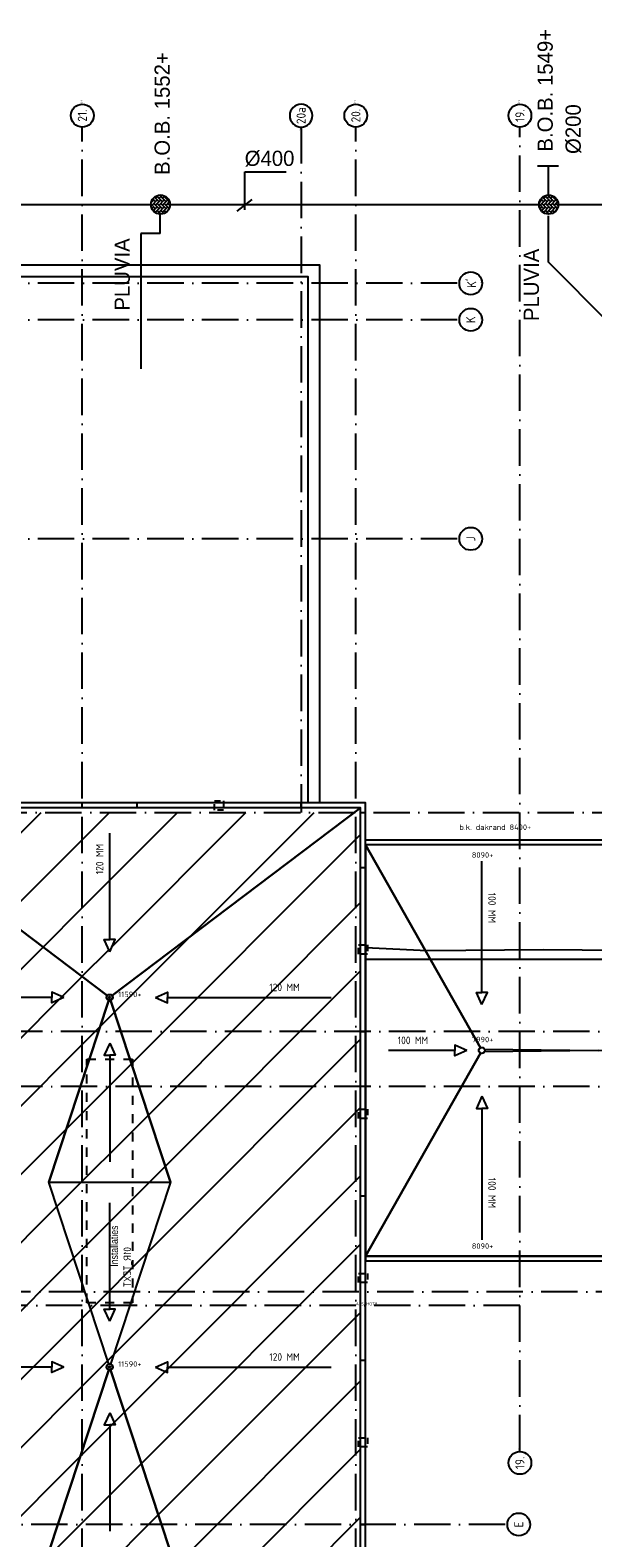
# Model space of a CAD drawing. Extents: x -9573 to 237800, y 0 to 168200.
# Tile 9 of 37: x 67942 to 86461, y 78140 to 127702. Entities that reach past the tile are written whole.
import ezdxf
from ezdxf.enums import TextEntityAlignment as Align

# ---------------------------------------------------------------- set-up
doc = ezdxf.new("R2010")
doc.units = 0
doc.header["$LTSCALE"] = 200
for name, pattern in [('2322121', [2000, 1000, 1000]), ('DASHDOT', [9, 6, -1.5, 0, -1.5]), ('DASHED', [3, 1.5, -1.5]), ('HIDDEN', [2, 1, -1])]:
    doc.linetypes.add(name, pattern=pattern)
for name, color, linetype in [('AL$1----_ALGEMEEN', 7, 'CONTINUOUS'), ('AL$1----_TEKST', 7, 'CONTINUOUS'), ('AL$7----_STRAMIEN', 1, 'DASHDOT'), ('AL$8----_HULPLIJNEN', 2, 'CONTINUOUS'), ('AL27----_DAKEN', 7, 'CONTINUOUS'), ('AL27---_DAKAFSCHOT', 7, 'CONTINUOUS'), ('ALN-----_BLOCKNAAM', 2, 'CONTINUOUS'), ('BL$4----', 7, 'CONTINUOUS'), ('FUNKTIE', 6, 'CONTINUOUS'), ('WL524---', 4, 'CONTINUOUS')]:
    doc.layers.add(name, color=color, linetype=linetype)
doc.styles.add('BURO-025', font='BUROFONT.shx', dxfattribs={"height": 500})
doc.styles.get("Standard").update_dxf_attribs({"font": 'ISOCP'})
doc.styles.add('TECHNIC', font='technic_.ttf')

# ---------------------------------------------------------------- blocks, each defined once
blk = doc.blocks.new('01R_TEXT')
at = {"layer": 'ALN-----_BLOCKNAAM', "linetype": 'CONTINUOUS'}
blk.add_text('01R_TEXT', height=500, dxfattribs=at).set_placement((0, 0))
blk = doc.blocks.new('AFSCHOT8')
at = {"layer": 'AL27----_DAKEN', "color": 1}
for points in [[(320, 15146), (320, 15300), (13830, 15300), (13830, 15146)], [(320, 1620), (320, 1466), (13830, 1466), (13830, 1620)]]:
    blk.add_lwpolyline(points, close=True, dxfattribs=at)
for points in [[(4152, 10287), (4152, 14608)], [(10010, 10287), (10010, 14608)], [(4152, 9887), (3976, 10287), (4152, 10287)], [(4152, 9887), (4329, 10287), (4152, 10287)], [(10010, 9887), (9834, 10287), (10010, 10287)], [(10010, 9887), (10186, 10287), (10010, 10287)], [(3656, 8383), (3256, 8559), (3256, 8383)], [(10504, 8383), (10904, 8559), (10904, 8383)], [(3256, 8383), (1079, 8383)], [(3656, 8383), (3256, 8207), (3256, 8383)], [(10504, 8383), (10904, 8207), (10904, 8383)], [(10904, 8383), (13081, 8383)], [(4152, 6879), (3976, 6479), (4152, 6479)], [(4152, 6879), (4329, 6479), (4152, 6479)], [(4152, 6479), (4152, 2158)], [(10010, 6879), (9834, 6479), (10010, 6479)], [(10010, 6879), (10186, 6479), (10010, 6479)], [(10010, 6479), (10010, 2158)]]:
    blk.add_lwpolyline(points, dxfattribs=at)
at = {"layer": 'AL27---_DAKAFSCHOT', "color": 1}
for points in [[(13830, 15146), (320, 15146), (4098, 8470, -0.424409), (4236, 8429), (7975, 8383), (9914, 8429, -0.424409), (10052, 8470)], [(320, 15146), (320, 1620), (4098, 8296, -0.270012), (4047, 8383, -0.270012), (4098, 8470)], [(13830, 15146), (13830, 1620), (10052, 8296, 0.270012), (10103, 8383, 0.270012), (10052, 8470)], [(10052, 8296, -0.424409), (9914, 8337), (7975, 8383), (4236, 8337, -0.424409), (4098, 8296), (320, 1620), (13830, 1620)]]:
    blk.add_lwpolyline(points, format="xyb", close=True, dxfattribs=at)
at = {"layer": 'AL27---_DAKAFSCHOT'}
for centre in [(4147, 8383), (10003, 8383)]:
    blk.add_circle(centre, 100, dxfattribs=at)
at = {"layer": 'AL$1----_TEKST', "color": 7, "insert": (3411, 15810), "char_height": 180, "width": 3599.63, "attachment_point": 1}
blk.add_mtext('b.k. dakrand 8400+', dxfattribs=at)
at = {"layer": 'AL$1----_TEKST', "color": 4, "char_height": 180, "width": 578.42, "attachment_point": 1}
for s, insert in [('8090+', (3817, 14897)), ('8090+', (9675, 14897)), ('7990+', (3817, 8831)), ('7990+', (9675, 8831)), ('8090+', (3817, 2041)), ('8090+', (9675, 2041))]:
    blk.add_mtext(s, dxfattribs=dict(at, insert=insert))
at = {"layer": 'AL27----_DAKEN', "color": 1, "char_height": 250, "width": 1902.82, "rotation": 270}
for insert, attachment_point in [((4608, 13569), 1), ((10466, 13569), 1), ((4608, 3197), 3), ((10466, 3197), 3)]:
    blk.add_mtext('100 MM', dxfattribs=dict(at, insert=insert, attachment_point=attachment_point))
at = {"layer": 'AL27----_DAKEN', "color": 1, "char_height": 250, "width": 1902.82}
for insert, attachment_point in [((1379, 8838), 1), ((12781, 8838), 3)]:
    blk.add_mtext('100 MM', dxfattribs=dict(at, insert=insert, attachment_point=attachment_point))
at = {"layer": 'ALN-----_BLOCKNAAM', "linetype": 'CONTINUOUS'}
blk.add_text('AFSCHOT8', height=100, dxfattribs=at).set_placement((0, 0))
blk = doc.blocks.new('1011')
at = {"layer": 'AL$7----_STRAMIEN', "color": 7, "linetype": 'CONTINUOUS'}
blk.add_circle((-750, 0), 750, dxfattribs=at)
at = {"layer": 'ALN-----_BLOCKNAAM', "linetype": 'CONTINUOUS'}
blk.add_text('1011', height=100, dxfattribs=at).set_placement((0, 0))
blk = doc.blocks.new('1010')
at = {"layer": 'AL$7----_STRAMIEN', "color": 7, "linetype": 'CONTINUOUS'}
blk.add_circle((0, 750), 750, dxfattribs=at)
at = {"layer": 'ALN-----_BLOCKNAAM', "linetype": 'CONTINUOUS'}
blk.add_text('1010', height=100, dxfattribs=at).set_placement((0, 0))

msp = doc.modelspace()

# ---------------------------------------------------------------- hatches: boundary and pattern name
at = {"layer": 'BL$4----'}
h = msp.add_hatch(dxfattribs=at)
h.set_pattern_fill('ANSI31', color=256, scale=500, style=0)
h.paths.add_polyline_path([(62305.12166, 102135.22757), (70560.12166, 95905.40396), (68560.12166, 89830.40396), (70560.12166, 83755.40396), (68560.12166, 77680.40396), (70560.12166, 71605.40396), (68560.12166, 65530.40396), (70560.12166, 59455.40396), (62305.12166, 53225.58036)])
h = msp.add_hatch(dxfattribs=at)
h.set_pattern_fill('ANSI31', color=256, scale=500, style=0)
h.paths.add_polyline_path([(78815.12166, 102135.22757), (70560.12166, 95905.40396), (72560.12166, 89830.40396), (70560.12166, 83755.40396), (72560.12166, 77680.40396), (70560.12166, 71605.40396), (72560.12166, 65530.40396), (70560.12166, 59455.40396), (78815.12166, 53225.58036)])
h = msp.add_hatch(dxfattribs=at)
h.set_pattern_fill('ANSI31', color=256, scale=500, style=0)
h.paths.add_polyline_path([(62509.80749, 101980.58036), (69660.12166, 96584.43305), (69660.12166, 101980.58036)])
h = msp.add_hatch(dxfattribs=at)
h.set_pattern_fill('ANSI31', color=256, scale=500, style=0)
h.paths.add_polyline_path([(78610.09179, 101980.58036), (69660.12166, 101980.58036), (69660.12166, 96584.43305), (70480.30105, 95965.46601, -0.4981300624), (70639.94103, 95965.46765)])
h.paths.add_polyline_path([(70736.17895, 97808.92347), (70560.12166, 97408.92347), (70384.06436, 97808.92347), (70560.12166, 97808.92347)], flags=16)
h.paths.add_polyline_path([(70042.17124, 99942.37773), (70042.17124, 101017.37773), (70417.22046, 101017.37773), (70417.22046, 99942.37773)], flags=24)
h = msp.add_hatch(dxfattribs=at)
h.set_pattern_fill('ANSI31', color=256, scale=500, style=0)
h.paths.add_polyline_path([(72560.12166, 89830.40396), (70560.12166, 95905.40396), (68560.12166, 89830.40396), (70560.12166, 83755.40396)])
h.paths.add_polyline_path([(72560.12166, 77680.40396), (70560.12166, 83755.40396), (68560.12166, 77680.40396), (70560.12166, 71605.40396)])
h.paths.add_polyline_path([(70560.12166, 71605.40396), (68560.12166, 65530.40396), (70560.12166, 59455.40396), (72560.12166, 65530.40396)])
at = {"layer": 'WL524---'}
h = msp.add_hatch(dxfattribs=at)
h.set_pattern_fill('AR-HBONE', color=8, scale=0.8, angle=90, style=0)
h.set_pattern_definition([(135, (-62533.18, 69647.19), (-114.94728, 2e-14), [243.84, -81.28]), (225, (-62590.66, 69704.666), (-114.94728, 2e-14), [243.84, -81.28])])
h.paths.add_polyline_path([(71927.11412, 122049.71333), (71927.11412, 121886.46207, 0.8770862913), (72547.71774, 121968.0877, 0.8770862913)])
h = msp.add_hatch(dxfattribs=at)
h.set_pattern_fill('AR-HBONE', color=8, scale=0.8, angle=90, style=0)
h.set_pattern_definition([(135, (-49760.04, 69647.19), (-114.94728, 2e-14), [243.84, -81.28]), (225, (-49817.51, 69704.666), (-114.94728, 2e-14), [243.84, -81.28])])
h.paths.add_polyline_path([(84700.25979, 122049.71333), (84700.25979, 121886.46207, 0.8770862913), (85320.86341, 121968.0877, 0.8770862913)])

# ---------------------------------------------------------------- linework, layer by layer
at = {"layer": 'AL$1----_ALGEMEEN', "linetype": 'DASHED'}
msp.add_lwpolyline([(71309.94527, 93870.40396), (71309.94527, 85870.40396), (69809.94527, 85870.40396), (69809.94527, 93870.40396)], close=True, dxfattribs=at)
at = {"layer": 'AL$7----_STRAMIEN', "color": 1}
msp.add_line((83577.44753, 78580.58036), (58560.12166, 78580.58036), dxfattribs=at)
for points in [[(69660.12166, 48441.6449), (69660.12166, 124517.90623)], [(76860.12166, 124517.90623), (76860.12166, 101980.58036)], [(78660.12166, 48441.6449), (78660.12166, 124517.90623)], [(84060.12166, 80980.58036), (84060.12166, 124517.90623)], [(81997.44753, 119380.58036), (-5367.20421, 119380.58036)], [(81997.44753, 118180.58036), (-5367.20421, 118180.58036)], [(81997.44753, 110980.58036), (-5367.20421, 110980.58036)], [(-5367.20421, 101980.58036), (233965.12151, 101980.58036)], [(233960.29813, 94780.58036), (-5367.20421, 94780.58036)], [(233960.29813, 92980.58036), (-5367.20421, 92980.58036)], [(84060.12166, 85780.58036), (-5351.03716, 85780.58036)], [(233568.74068, 86230.58036), (-2089.62728, 86230.58036)]]:
    msp.add_lwpolyline(points, dxfattribs=at)
at = {"layer": 'AL$8----_HULPLIJNEN'}
msp.add_lwpolyline([(78979.76887, 97159.62711), (92490.29813, 97159.62711), (92490.29813, 97539.62711), (88662.66581, 97439.62711), (84829.85711, 97467.62711), (81007.40119, 97439.62711), (78979.76887, 97539.62711)], close=True, dxfattribs=at)
at = {"layer": 'AL27----_DAKEN', "color": 1}
for points in [[(43850.12166, 102290.58033), (43850.12166, 119990.58036), (77470.12166, 119990.58036), (77470.12166, 102290.58033)], [(44240.12166, 102290.58033), (44240.12166, 119600.58036), (77080.12166, 119600.58036), (77080.12166, 102290.58033)]]:
    msp.add_lwpolyline(points, dxfattribs=at)
at = {"layer": 'AL27----_DAKEN', "color": 4}
for points in [[(11740.12166, 102300.22757), (11740.12166, 53060.58036), (28579.76887, 53060.58036), (28579.76887, 85460.58036), (62140.12166, 85460.58036), (62140.12166, 53060.58036), (78979.76887, 53060.58036), (78979.76887, 102300.22757)], [(11905.12166, 102135.22757), (11905.12166, 53225.58036), (28414.76887, 53225.58036), (28414.76887, 85625.58036), (62305.12166, 85625.58036), (62305.12166, 53225.58036), (78814.76887, 53225.58036), (78814.76887, 102135.22757)]]:
    msp.add_lwpolyline(points, close=True, dxfattribs=at)
for points in [[(69660.12166, 102135.22757), (69660.12166, 102290.40396)], [(71460.12166, 102135.22757), (71460.12166, 102290.40396)], [(76860.12166, 102135.22757), (76860.12166, 102290.40396)], [(78814.76887, 101980.40396), (78969.94526, 101980.40396)], [(78814.76887, 100180.40396), (78969.94526, 100180.40396)], [(78814.76887, 94780.40396), (78969.94526, 94780.40396)], [(78814.76887, 89380.40396), (78969.94526, 89380.40396)], [(78814.76887, 83980.40396), (78969.94526, 83980.40396)], [(78814.76887, 78580.40396), (78969.94526, 78580.40396)]]:
    msp.add_lwpolyline(points, dxfattribs=at)
at = {"layer": 'AL27----_DAKEN', "color": 1, "linetype": 'HIDDEN'}
for points in [[(74010.12166, 102062.81577), (74010.12166, 102362.81577), (74310.12166, 102362.81577), (74310.12166, 102062.81577)], [(79047.26887, 97330.40396), (78747.26887, 97330.40396), (78747.26887, 97630.40396), (79047.26887, 97630.40396)], [(79047.26887, 91930.40396), (78747.26887, 91930.40396), (78747.26887, 92230.40396), (79047.26887, 92230.40396)], [(79047.26887, 86530.40396), (78747.26887, 86530.40396), (78747.26887, 86830.40396), (79047.26887, 86830.40396)], [(79047.26887, 81130.40396), (78747.26887, 81130.40396), (78747.26887, 81430.40396), (79047.26887, 81430.40396)]]:
    msp.add_lwpolyline(points, close=True, dxfattribs=at)
at = {"layer": 'AL27----_DAKEN'}
for points in [[(70560.12166, 97808.92347), (70560.12166, 101305.46167)], [(70560.12166, 97408.92347), (70384.06436, 97808.92347), (70560.12166, 97808.92347)], [(70560.12166, 97408.92347), (70736.17895, 97808.92347), (70560.12166, 97808.92347)], [(68656.60215, 95905.40396), (63265.81425, 95905.40396)], [(69056.60215, 95905.40396), (68656.60215, 96081.46126), (68656.60215, 95905.40396)], [(69056.60215, 95905.40396), (68656.60215, 95729.34667), (68656.60215, 95905.40396)], [(72063.64117, 95905.40396), (72463.64117, 96081.46126), (72463.64117, 95905.40396)], [(72063.64117, 95905.40396), (72463.64117, 95729.34667), (72463.64117, 95905.40396)], [(72463.64117, 95905.40396), (77854.42907, 95905.40396)], [(70560.12166, 94401.88445), (70384.06436, 94001.88445), (70560.12166, 94001.88445)], [(70560.12166, 94401.88445), (70736.17895, 94001.88445), (70560.12166, 94001.88445)], [(70560.12166, 94001.88445), (70560.12166, 90505.34625)], [(70560.12166, 85658.92347), (70560.12166, 89155.46167)], [(70560.12166, 85258.92347), (70384.06436, 85658.92347), (70560.12166, 85658.92347)], [(70560.12166, 85258.92347), (70736.17895, 85658.92347), (70560.12166, 85658.92347)], [(69056.60215, 83755.40396), (68656.60215, 83931.46126), (68656.60215, 83755.40396)], [(72063.64117, 83755.40396), (72463.64117, 83931.46126), (72463.64117, 83755.40396)], [(68656.60215, 83755.40396), (63265.81425, 83755.40396)], [(69056.60215, 83755.40396), (68656.60215, 83579.34667), (68656.60215, 83755.40396)], [(72063.64117, 83755.40396), (72463.64117, 83579.34667), (72463.64117, 83755.40396)], [(72463.64117, 83755.40396), (77854.42907, 83755.40396)], [(70560.12166, 82251.88445), (70384.06436, 81851.88445), (70560.12166, 81851.88445)], [(70560.12166, 82251.88445), (70736.17895, 81851.88445), (70560.12166, 81851.88445)], [(70560.12166, 81851.88445), (70560.12166, 78355.34625)]]:
    msp.add_lwpolyline(points, dxfattribs=at)
at = {"layer": 'AL27---_DAKAFSCHOT', "color": 1}
for points in [[(70528.8509, 83660.24262, -0.3238467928), (70460.12166, 83755.22757, -0.3238467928), (70528.8509, 83850.21251), (68560.12166, 89830.22757), (70528.8509, 95810.24262, -0.3238467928), (70460.12166, 95905.22757, -0.163043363), (70480.30105, 95965.46601), (62305.12166, 102135.05117), (62305.12166, 53225.40396), (70480.30105, 59394.98913, -0.163043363), (70460.12166, 59455.22757, -0.3238467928), (70528.8509, 59550.21251), (68560.12166, 65530.22757), (70528.8509, 71510.24262, -0.3238467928), (70460.12166, 71605.22757, -0.3238467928), (70528.8509, 71700.21251), (68560.12166, 77680.22757)], [(78814.76887, 102135.05117), (62305.12166, 102135.05117), (70480.30105, 95965.46601, -0.4981300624), (70639.94103, 95965.46765)], [(78814.76887, 102135.05117), (70639.94103, 95965.46765, -0.1630486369), (70660.12166, 95905.22757, -0.3238467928), (70591.39242, 95810.24262), (72560.12166, 89830.22757), (70591.39242, 83850.21251, -0.3238467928), (70660.12166, 83755.22757, -0.3238467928), (70591.39242, 83660.24262), (72560.12166, 77680.22757), (70591.39242, 71700.21251, -0.3238467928), (70660.12166, 71605.22757, -0.3238467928), (70591.39242, 71510.24262), (72560.12166, 65530.22757), (70591.39242, 59550.21251, -0.3238467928), (70660.12166, 59455.22757, -0.1630486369), (70639.94103, 59394.98749), (78814.76887, 53225.40396)], [(70591.39242, 95810.24262, -0.1603752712), (70528.8509, 95810.24262), (68560.12166, 89830.22757), (72560.12166, 89830.22757)], [(70591.39242, 83850.21251, 0.1603752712), (70528.8509, 83850.21251), (68560.12166, 89830.22757), (72560.12166, 89830.22757)], [(70591.39242, 83660.24262, -0.1603752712), (70528.8509, 83660.24262), (68560.12166, 77680.22757), (72560.12166, 77680.22757)]]:
    msp.add_lwpolyline(points, format="xyb", close=True, dxfattribs=at)
at = {"layer": 'AL27---_DAKAFSCHOT', "color": 4}
for centre in [(70560.12166, 95905.22757), (70560.12166, 83755.22757)]:
    msp.add_circle(centre, 100, dxfattribs=at)
at = {"layer": 'AL27---_DAKAFSCHOT'}
for centre in [(70560.12166, 95905.22757), (70560.12166, 83755.22757)]:
    msp.add_circle(centre, 30, dxfattribs=at)
at = {"layer": 'WL524---', "color": 1}
for p, q in [((75004.29621, 123043.2116), (76371.4652, 123043.2116)), ((75004.29621, 121798.71925), (75004.29621, 123043.2116)), ((74760.15902, 121749.91557), (75248.43341, 122140.34441))]:
    msp.add_line(p, q, dxfattribs=at)
at = {"layer": 'WL524---', "color": 6}
msp.add_line((84638.5886, 123242.9128), (85332.99617, 123242.9128), dxfattribs=at)
at = {"layer": 'WL524---', "color": 6, "linetype": '2322121'}
for p, q in [((84997.82641, 122291.5969), (84997.82641, 123242.9128)), ((28164.66189, 121969.38562), (71928.49586, 121969.38562)), ((72534.54451, 121969.38562), (84692.29157, 121969.38562)), ((85324.96908, 121969.38562), (129181.71151, 121969.38562)), ((72224.68074, 121022.26944), (72224.68074, 121638.90779)), ((84999.73089, 120073.65123), (84999.73089, 121597.30666)), ((71586.38416, 121022.26944), (71586.38416, 116565.6584)), ((72224.68074, 121022.26944), (71586.38416, 121022.26944)), ((87023.24812, 118050.134), (84999.73089, 120073.65123))]:
    msp.add_line(p, q, dxfattribs=at)
at = {"layer": 'WL524---'}
for centre in [(72232.04797, 121968.0877), (85005.19365, 121968.0877)]:
    msp.add_circle(centre, 315.66976, dxfattribs=at)

# ---------------------------------------------------------------- block references
at = {"layer": 'AL$1----_ALGEMEEN'}
ref = msp.add_blockref('01R_TEXT', (71264.45801, 87701.1458), dxfattribs=dict(at, xscale=-0.5, yscale=0.5, zscale=0.5, rotation=90))
ref.add_attrib('FUNKTIE', 'Installaties', dxfattribs={"layer": 'FUNKTIE', "height": 250, "rotation": 90, "style": 'TECHNIC'}).set_placement((70835.88658, 87728.92357), align=Align.CENTER)
at = {"layer": 'AL$7----_STRAMIEN'}
ref = msp.add_blockref('1011', (69660.12166, 125267.90623), dxfattribs=dict(at, xscale=0.5, yscale=0.5, zscale=0.5, rotation=90))
ref.add_attrib('STR-NAAM', '21.', dxfattribs={"color": 3, "linetype": 'CONTINUOUS', "height": 300, "rotation": 90}).set_placement((69660.12166, 124892.90623), align=Align.MIDDLE)
ref = msp.add_blockref('1011', (78660.12166, 125267.90623), dxfattribs=dict(at, xscale=0.5, yscale=0.5, zscale=0.5, rotation=90))
ref.add_attrib('STR-NAAM', '20.', dxfattribs={"color": 3, "linetype": 'CONTINUOUS', "height": 300, "rotation": 90}).set_placement((78660.12166, 124892.90623), align=Align.MIDDLE)
ref = msp.add_blockref('1011', (84060.12166, 125267.90623), dxfattribs=dict(at, xscale=0.5, yscale=0.5, zscale=0.5, rotation=90))
ref.add_attrib('STR-NAAM', '19.', dxfattribs={"color": 3, "linetype": 'CONTINUOUS', "height": 300, "rotation": 90}).set_placement((84060.12166, 124892.90623), align=Align.MIDDLE)
ref = msp.add_blockref('1011', (76860.12166, 124517.90623), dxfattribs=dict(at, xscale=-0.5, yscale=0.5, zscale=0.5, rotation=90))
ref.add_attrib('STR-NAAM', '20a', dxfattribs={"color": 3, "linetype": 'CONTINUOUS', "height": 300, "rotation": 90}).set_placement((76860.12166, 124892.90623), align=Align.MIDDLE)
ref = msp.add_blockref('1010', (82817.18502, 119380.58036), dxfattribs=dict(at, xscale=0.5, yscale=0.5, zscale=0.5, rotation=90))
ref.add_attrib('STR-NAAM', "K'", dxfattribs={"color": 3, "linetype": 'CONTINUOUS', "height": 300, "rotation": 90}).set_placement((82442.18502, 119380.58036), align=Align.MIDDLE)
ref = msp.add_blockref('1010', (82817.18502, 118180.58036), dxfattribs=dict(at, xscale=0.5, yscale=0.5, zscale=0.5, rotation=90))
ref.add_attrib('STR-NAAM', 'K', dxfattribs={"color": 3, "linetype": 'CONTINUOUS', "height": 300, "rotation": 90}).set_placement((82442.18502, 118180.58036), align=Align.MIDDLE)
ref = msp.add_blockref('1010', (82817.18502, 110980.58036), dxfattribs=dict(at, xscale=0.5, yscale=0.5, zscale=0.5, rotation=90))
ref.add_attrib('STR-NAAM', 'J', dxfattribs={"color": 3, "linetype": 'CONTINUOUS', "height": 300, "rotation": 90}).set_placement((82442.18502, 110980.58036), align=Align.MIDDLE)
ref = msp.add_blockref('1011', (84060.12166, 80980.58036), dxfattribs=dict(at, xscale=0.5, yscale=0.5, zscale=0.5, rotation=90))
ref.add_attrib('STR-NAAM', '19.', dxfattribs={"color": 3, "linetype": 'CONTINUOUS', "height": 300, "rotation": 90}).set_placement((84060.12166, 80605.58036), align=Align.MIDDLE)
ref = msp.add_blockref('1010', (84397.18502, 78580.58036), dxfattribs=dict(at, xscale=0.5, yscale=0.5, zscale=0.5, rotation=90))
ref.add_attrib('STR-NAAM', 'E', dxfattribs={"color": 3, "linetype": 'CONTINUOUS', "height": 300, "rotation": 90}).set_placement((84022.18502, 78580.58036), align=Align.MIDDLE)
at = {"layer": 'AL$8----_HULPLIJNEN'}
msp.add_blockref('AFSCHOT8', (78660.12166, 85780.40396), dxfattribs=at)

# ---------------------------------------------------------------- texts
at = {"layer": 'AL$1----_TEKST', "color": 4}
for p in [(70840.99298, 95914.3549), (70840.99298, 83764.3549)]:
    msp.add_text('11590+', height=180, dxfattribs=at).set_placement(p)
at = {"layer": 'AL27----_DAKEN', "insert": (70104.67124, 100954.87773), "char_height": 250, "width": 1902.82, "attachment_point": 3, "rotation": 90}
msp.add_mtext('120 MM', dxfattribs=at)
at = {"layer": 'AL27----_DAKEN', "char_height": 250, "width": 1902.82, "attachment_point": 3}
for insert in [(76815.21798, 96360.85438), (76815.21798, 84210.85438)]:
    msp.add_mtext('120 MM', dxfattribs=dict(at, insert=insert))
at = {"layer": 'WL524---', "color": 2, "style": 'BURO-025'}
for s, p in [('B.O.B. 1549+', (85140.75682, 123709.92423)), ('B.O.B. 1552+', (72537.71689, 122943.57372)), ('%%C200', (86062.64651, 123631.03356)), ('PLUVIA', (71221.09071, 118481.46037)), ('PLUVIA', (84686.69687, 118138.7726))]:
    msp.add_text(s, height=500, rotation=90, dxfattribs=at).set_placement(p)
msp.add_text('%%C400', height=500, dxfattribs=at).set_placement((75004.29621, 123238.42572))

doc.saveas('drawing.dxf')
